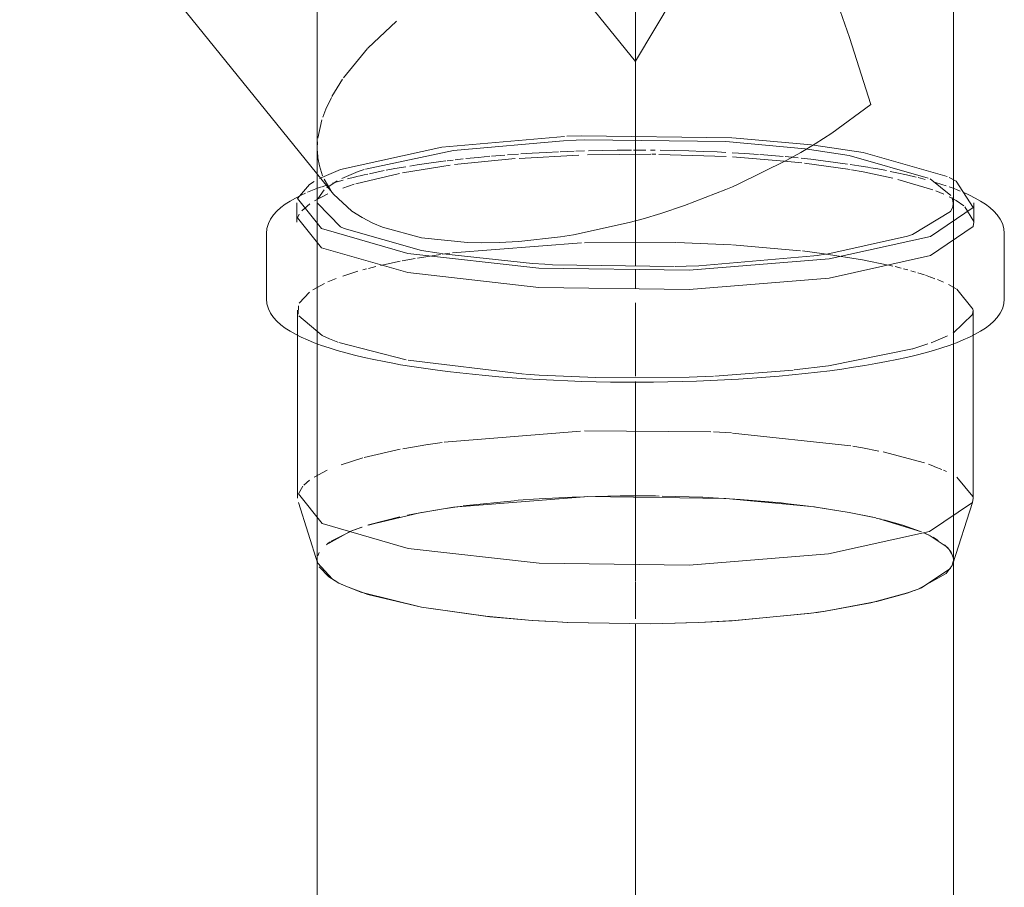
# Model space of a CAD drawing. Header units: millimetres. Extents: x -121 to 29920, y 1231 to 31888.
# Tile 96 of 106: x 9263 to 9434, y 15571 to 15721. Entities that reach past the tile are written whole.
import ezdxf

# ---------------------------------------------------------------- set-up
doc = ezdxf.new("R2010")
doc.units = ezdxf.units.MM
doc.linetypes.add('ADSK_Осевая', pattern=[700, 500, -100, 0, -100])
doc.layers.add('P-PIPE-____-CNTR', color=3, linetype='ADSK_Осевая', lineweight=20)
doc.layers.add('P-PIPE-____-OTLN', color=3, linetype='Continuous', lineweight=20)

# ---------------------------------------------------------------- blocks, each defined once
blk = doc.blocks.new('ADSK_ППР_Крестовина одноплоскостная канализационная - Одноплоскостная-V19-3D severage Left')
at = {"layer": 'P-PIPE-____-OTLN', "color": 22}
for p, q in [((-15360.1, 15627.79), (-15360.1, 15845.25)), ((-15521.57, 15758.09), (-15467.29, 15691.05)), ((-15470.1, 15696.99), (-15470.1, 15627.79)), ((-15473.65, 15689.5), (-15473.65, 15686.17)), ((-15356.55, 15686.17), (-15356.55, 15689.5)), ((-15466.09, 15685.35), (-15465.48, 15685.06)), ((-15478.9, 15684.21), (-15478.9, 15672.95)), ((-15368.06, 15683.77), (-15367.19, 15684.07)), ((-15351.3, 15672.95), (-15351.3, 15684.21)), ((-15473.5, 15670.99), (-15473.5, 15638.47)), ((-15356.7, 15638.47), (-15356.7, 15670.99)), ((-15473.38, 15637.71), (-15469.99, 15627.08)), ((-15360.22, 15627.08), (-15356.82, 15637.71)), ((-15466.09, 15623.64), (-15465.18, 15623.21)), ((-15368.08, 15622.05), (-15367.19, 15622.36))]:
    blk.add_line(p, q, dxfattribs=at)
at = {"layer": 'P-PIPE-____-OTLN', "color": 9}
for p, q in [((-15470.1, 15755.72), (-15470.1, 15696.99)), ((-15470.06, 15700.06), (-15470.1, 15698.98)), ((-15386.51, 15698.23), (-15384.03, 15699.71)), ((-15378.12, 15697.69), (-15385.71, 15698.84)), ((-15375.73, 15698.22), (-15384.24, 15699.51)), ((-15364.46, 15693.82), (-15378.12, 15697.69)), ((-15361.18, 15694.09), (-15375.73, 15698.22)), ((-15470.63, 15693.24), (-15471.44, 15692.71)), ((-15468.93, 15693.63), (-15467.78, 15691.68)), ((-15360.54, 15690.81), (-15364.12, 15693.65)), ((-15359.62, 15693.26), (-15360.83, 15693.92)), ((-15468.91, 15691.76), (-15469.99, 15690.21)), ((-15399.45, 15691.82), (-15398.32, 15692.3)), ((-15360.12, 15689.54), (-15360.34, 15690.43)), ((-15358.31, 15689), (-15359.65, 15689.94)), ((-15471.4, 15689.37), (-15472.8, 15688.14)), ((-15470.09, 15689.46), (-15466.09, 15685.35)), ((-15356.57, 15686.27), (-15358.12, 15688.83)), ((-15473.22, 15687.58), (-15473.53, 15686.93)), ((-15462.33, 15686.97), (-15460.5, 15686.03)), ((-15413.76, 15686.78), (-15410.68, 15687.7)), ((-15367.19, 15684.07), (-15360.63, 15688)), ((-15465.48, 15685.06), (-15452.09, 15681.31)), ((-15428.06, 15683.65), (-15425.82, 15684.01)), ((-15381.99, 15680.67), (-15368.06, 15683.77)), ((-15441.66, 15682.59), (-15438.64, 15682.64)), ((-15452.09, 15681.31), (-15449.02, 15680.81)), ((-15448.94, 15680.79), (-15432.89, 15679.03)), ((-15404.15, 15678.66), (-15384.24, 15680.34)), ((-15429.45, 15678.82), (-15408.41, 15678.52)), ((-15356.71, 15671.1), (-15359.53, 15674.6)), ((-15471.43, 15674.09), (-15473.22, 15672.15)), ((-15473.38, 15671.74), (-15473.39, 15670.25)), ((-15363.92, 15665.33), (-15361.1, 15666.51)), ((-15466.35, 15665.35), (-15454.72, 15662.36)), ((-15367.14, 15664.29), (-15364.51, 15665.12)), ((-15454.37, 15662.29), (-15434.28, 15659.89)), ((-15401.37, 15659.57), (-15387.8, 15660.6)), ((-15473.38, 15639.22), (-15472.6, 15640.53)), ((-15472.45, 15640.69), (-15471.43, 15641.57)), ((-15359.53, 15642.08), (-15356.72, 15638.73)), ((-15360.12, 15627.55), (-15360.34, 15626.79)), ((-15360.22, 15627.08), (-15360.1, 15627.79)), ((-15360.17, 15628.32), (-15360.1, 15627.79)), ((-15469.78, 15626.6), (-15468.12, 15624.84)), ((-15365.57, 15622.98), (-15360.62, 15626.27)), ((-15468.1, 15624.83), (-15466.73, 15623.98)), ((-15465.19, 15623.22), (-15466.36, 15623.78)), ((-15465.18, 15623.21), (-15462.39, 15622.14)), ((-15462.37, 15622.13), (-15452.09, 15619.6)), ((-15373.37, 15620.58), (-15368.08, 15622.05)), ((-15367.05, 15622.41), (-15368.06, 15622.06)), ((-15366.83, 15622.49), (-15365.58, 15622.97)), ((-15382.2, 15618.92), (-15373.38, 15620.58)), ((-15452.09, 15619.6), (-15440.95, 15618.02)), ((-15397.88, 15617.28), (-15385.19, 15618.51)), ((-15385.18, 15618.51), (-15384.26, 15618.63)), ((-15383.56, 15618.73), (-15384.24, 15618.63)), ((-15382.24, 15618.92), (-15383.49, 15618.74)), ((-15440.93, 15618.02), (-15432.96, 15617.32)), ((-15429.45, 15617.11), (-15432.91, 15617.32)), ((-15429.42, 15617.11), (-15426.86, 15616.98)), ((-15426.85, 15616.98), (-15412.5, 15616.74)), ((-15412.48, 15616.74), (-15408.25, 15616.81)), ((-15406.37, 15616.87), (-15408.2, 15616.81)), ((-15404.15, 15616.95), (-15406.26, 15616.87)), ((-15404.1, 15616.95), (-15397.89, 15617.28))]:
    blk.add_line(p, q, dxfattribs=at)
at = {"layer": 'P-PIPE-____-OTLN', "color": 10}
for p, q in [((-15456.38, 15720.96), (-15461.37, 15716.28)), ((-15461.42, 15716.23), (-15465.59, 15711.16)), ((-15465.74, 15710.94), (-15467.58, 15707.94)), ((-15469.31, 15703.87), (-15470, 15700.69)), ((-15384.64, 15699.56), (-15398.33, 15700.79)), ((-15470.09, 15698.44), (-15470, 15697.33)), ((-15428.12, 15698.37), (-15425.68, 15698.46)), ((-15425.37, 15698.47), (-15423.87, 15698.52)), ((-15415.44, 15698.64), (-15413.29, 15698.64)), ((-15412.47, 15698.63), (-15411.66, 15698.62)), ((-15447.67, 15696.79), (-15446.62, 15696.92)), ((-15435.86, 15697.17), (-15446.37, 15696.13)), ((-15446.26, 15696.96), (-15444.87, 15697.12)), ((-15439.96, 15697.6), (-15437.65, 15697.79)), ((-15437.22, 15697.83), (-15435.31, 15697.97)), ((-15424.86, 15697.79), (-15435.22, 15697.22)), ((-15412.41, 15697.93), (-15423.38, 15697.83)), ((-15411.57, 15697.92), (-15412.26, 15697.93)), ((-15399.39, 15697.52), (-15411.04, 15697.91)), ((-15389.35, 15696.74), (-15398.33, 15697.46)), ((-15386.32, 15696.42), (-15389.35, 15696.74)), ((-15389.2, 15697.51), (-15388.06, 15697.4)), ((-15388.06, 15697.4), (-15386.96, 15697.29)), ((-15466.11, 15695.28), (-15469.72, 15693.75)), ((-15377.96, 15695.27), (-15385.88, 15696.36)), ((-15375.73, 15694.89), (-15377.75, 15695.23)), ((-15374.39, 15695.6), (-15373.19, 15695.38)), ((-15371.66, 15695.09), (-15373.19, 15695.38)), ((-15466.67, 15693.32), (-15468.48, 15692.13)), ((-15455.87, 15694.61), (-15463.45, 15692.81)), ((-15370.6, 15693.8), (-15375.73, 15694.89)), ((-15363.66, 15691.79), (-15369.7, 15693.59)), ((-15365.01, 15693.57), (-15366.21, 15693.88)), ((-15470.04, 15692.04), (-15469.4, 15692.28)), ((-15469.27, 15692.32), (-15468.5, 15692.58)), ((-15463.71, 15692.73), (-15465.71, 15692.09)), ((-15361.73, 15691.01), (-15363.14, 15691.59)), ((-15360.17, 15692.04), (-15360.81, 15692.28)), ((-15468.27, 15691.1), (-15470.61, 15689.89)), ((-15359.65, 15689.94), (-15360.83, 15690.59)), ((-15424.41, 15682.59), (-15446.75, 15680.86)), ((-15408.1, 15682.65), (-15423.87, 15682.6)), ((-15398.48, 15682.25), (-15408.01, 15682.65)), ((-15386.54, 15681.24), (-15398.33, 15682.24)), ((-15453.18, 15679.9), (-15455.43, 15679.49)), ((-15448.81, 15680.58), (-15452.76, 15679.97)), ((-15447.21, 15680.8), (-15448.51, 15680.63)), ((-15382.48, 15680.73), (-15386.21, 15681.2)), ((-15375.83, 15679.68), (-15382.48, 15680.73)), ((-15371.37, 15678.77), (-15375.83, 15679.68)), ((-15461.62, 15678.09), (-15462.23, 15677.93)), ((-15459.98, 15678.51), (-15461.26, 15678.19)), ((-15455.77, 15679.42), (-15459.18, 15678.69)), ((-15370.55, 15678.58), (-15371.24, 15678.75)), ((-15369.15, 15678.24), (-15370.15, 15678.49)), ((-15367.97, 15677.92), (-15368.76, 15678.14)), ((-15466.86, 15676.43), (-15468.28, 15675.84)), ((-15463.08, 15677.69), (-15465.68, 15676.86)), ((-15366.66, 15677.55), (-15367.48, 15677.79)), ((-15365.1, 15677.06), (-15366.27, 15677.43)), ((-15364.05, 15676.69), (-15364.91, 15676.99)), ((-15363.29, 15676.41), (-15364.01, 15676.68)), ((-15361.8, 15675.79), (-15362.87, 15676.24)), ((-15468.86, 15675.58), (-15470.88, 15674.47)), ((-15359.61, 15674.65), (-15360.97, 15675.4)), ((-15467.98, 15666), (-15466.53, 15665.42)), ((-15448.15, 15648.15), (-15424.61, 15650.06)), ((-15423.87, 15650.08), (-15402.04, 15649.92)), ((-15401.61, 15649.9), (-15398.48, 15649.73)), ((-15398.33, 15649.72), (-15377.83, 15647.51)), ((-15455.32, 15646.99), (-15450.98, 15647.74)), ((-15450.93, 15647.75), (-15448.51, 15648.1)), ((-15377.47, 15647.45), (-15375.83, 15647.16)), ((-15462.02, 15645.46), (-15455.77, 15646.9)), ((-15375.83, 15647.16), (-15373.01, 15646.61)), ((-15372.24, 15646.45), (-15365.1, 15644.54)), ((-15465.98, 15644.23), (-15462.23, 15645.41)), ((-15364.43, 15644.31), (-15363.38, 15643.92)), ((-15363.29, 15643.89), (-15362.1, 15643.4)), ((-15470.62, 15642.11), (-15468.38, 15643.28)), ((-15361.8, 15643.27), (-15361.32, 15643.04)), ((-15426.05, 15638.63), (-15422.01, 15638.77)), ((-15411.63, 15638.83), (-15411.01, 15638.82)), ((-15445.97, 15636.95), (-15444.89, 15637.09)), ((-15444.85, 15637.1), (-15435.48, 15638.07)), ((-15435.35, 15638.08), (-15431.86, 15638.33)), ((-15431.74, 15638.34), (-15426.05, 15638.63)), ((-15400.75, 15638.47), (-15396.95, 15638.23)), ((-15388.7, 15637.5), (-15385.15, 15637.07)), ((-15452.13, 15635.97), (-15461.34, 15633.78)), ((-15454.53, 15635.5), (-15452.66, 15635.87)), ((-15452.37, 15635.93), (-15447.96, 15636.66)), ((-15447.81, 15636.68), (-15445.97, 15636.95)), ((-15384.22, 15636.94), (-15378.12, 15635.98)), ((-15378.12, 15635.98), (-15383.85, 15636.89)), ((-15373.53, 15635.04), (-15378.12, 15635.98)), ((-15378.12, 15635.98), (-15374.02, 15635.14)), ((-15461.22, 15633.82), (-15455.81, 15635.23)), ((-15373.46, 15635.02), (-15372.57, 15634.8)), ((-15365.61, 15632.62), (-15372.92, 15634.89)), ((-15464.64, 15632.6), (-15468.57, 15630.38)), ((-15467.69, 15631.03), (-15464.48, 15632.66)), ((-15464, 15632.86), (-15463.37, 15633.09)), ((-15463.37, 15633.09), (-15462.41, 15633.43)), ((-15364.32, 15632.04), (-15365.2, 15632.44)), ((-15365.19, 15632.43), (-15364.1, 15631.93)), ((-15361.19, 15629.98), (-15364.12, 15631.94)), ((-15468.39, 15630.53), (-15467.85, 15630.92)), ((-15363.63, 15631.69), (-15362.72, 15631.16)), ((-15361.63, 15630.37), (-15360.9, 15629.66)), ((-15469.75, 15629.04), (-15469.99, 15628.5)), ((-15360.5, 15629.11), (-15361.14, 15629.93)), ((-15360.88, 15629.64), (-15360.2, 15628.43)), ((-15360.11, 15628), (-15360.49, 15629.09))]:
    blk.add_line(p, q, dxfattribs=at)
at = {"layer": 'P-PIPE-____-OTLN', "color": 22}
for points in [[(-15374.39, 15706.55, 0), (-15378.07, 15718.1, 0), (-15382.11, 15729.7, 0), (-15384.96, 15737.32, 0)], [(-15384.03, 15699.71, 0), (-15381.15, 15701.56, 0), (-15374.39, 15706.55, 0)], [(-15398.32, 15692.3, 0), (-15397.45, 15692.68, 0), (-15388.89, 15696.89, 0), (-15386.51, 15698.23, 0)], [(-15454.47, 15680.78, 0), (-15431.77, 15678.21, 0), (-15405.77, 15677.87, 0), (-15381.61, 15679.84, 0), (-15364.09, 15683.72, 0), (-15356.67, 15688.74, 0), (-15359.62, 15693.26, 0)], [(-15471.44, 15692.71, 0), (-15473.53, 15690.26, 0), (-15469.38, 15685.08, 0), (-15454.47, 15680.78, 0)], [(-15410.68, 15687.7, 0), (-15406.62, 15689.05, 0), (-15399.45, 15691.82, 0)], [(-15478.9, 15684.21, 0), (-15478.81, 15685.1, 0), (-15478.56, 15685.95, 0), (-15478.17, 15686.73, 0), (-15477.67, 15687.44, 0), (-15477.08, 15688.1, 0), (-15476.4, 15688.71, 0), (-15475.64, 15689.29, 0), (-15474.8, 15689.83, 0), (-15473.88, 15690.36, 0), (-15472.88, 15690.86, 0), (-15472.17, 15691.18, 0)], [(-15467.29, 15691.05, 0), (-15464.12, 15688.11, 0), (-15462.33, 15686.97, 0)], [(-15351.3, 15684.21, 0), (-15351.39, 15685.1, 0), (-15351.64, 15685.95, 0), (-15352.03, 15686.73, 0), (-15352.53, 15687.44, 0), (-15353.13, 15688.1, 0), (-15353.8, 15688.71, 0), (-15354.56, 15689.29, 0), (-15355.4, 15689.83, 0), (-15356.32, 15690.36, 0), (-15357.32, 15690.86, 0), (-15358.4, 15691.35, 0)], [(-15360.63, 15688, 0), (-15360.22, 15688.79, 0), (-15360.12, 15689.49, 0)], [(-15473.53, 15686.93, 0), (-15469.38, 15681.75, 0), (-15454.47, 15677.45, 0)], [(-15425.82, 15684.01, 0), (-15416.17, 15686.12, 0), (-15413.76, 15686.78, 0)], [(-15460.5, 15686.03, 0), (-15458.83, 15685.33, 0), (-15452.09, 15683.49, 0)], [(-15454.47, 15677.45, 0), (-15431.77, 15674.88, 0), (-15405.77, 15674.54, 0), (-15381.61, 15676.51, 0), (-15364.09, 15680.39, 0), (-15356.67, 15685.41, 0), (-15356.57, 15686.16, 0)], [(-15452.09, 15683.49, 0), (-15444.12, 15682.64, 0), (-15441.66, 15682.59, 0)], [(-15438.64, 15682.64, 0), (-15435.25, 15682.83, 0), (-15428.06, 15683.65, 0)], [(-15384.24, 15680.34, 0), (-15383.65, 15680.43, 0), (-15382.24, 15680.63, 0)], [(-15432.89, 15679.03, 0), (-15430.76, 15678.9, 0), (-15429.45, 15678.82, 0)], [(-15408.2, 15678.53, 0), (-15406.34, 15678.58, 0), (-15404.15, 15678.66, 0)], [(-15478.9, 15672.95, 0), (-15478.81, 15672.06, 0), (-15478.56, 15671.21, 0), (-15478.17, 15670.43, 0), (-15477.67, 15669.72, 0), (-15477.08, 15669.06, 0), (-15476.4, 15668.45, 0), (-15475.64, 15667.87, 0), (-15474.8, 15667.33, 0), (-15473.88, 15666.8, 0), (-15472.88, 15666.3, 0), (-15471.8, 15665.81, 0), (-15470.64, 15665.34, 0), (-15469.4, 15664.88, 0), (-15468.07, 15664.44, 0), (-15466.67, 15664.01, 0), (-15465.19, 15663.59, 0), (-15463.64, 15663.19, 0), (-15462.01, 15662.8, 0), (-15460.31, 15662.43, 0), (-15458.54, 15662.07, 0), (-15457.02, 15661.78, 0)], [(-15351.3, 15672.95, 0), (-15351.39, 15672.06, 0), (-15351.64, 15671.21, 0), (-15352.03, 15670.43, 0), (-15352.53, 15669.72, 0), (-15353.13, 15669.06, 0), (-15353.8, 15668.45, 0), (-15354.56, 15667.87, 0), (-15355.4, 15667.33, 0), (-15356.32, 15666.8, 0), (-15357.32, 15666.3, 0), (-15358.4, 15665.81, 0), (-15359.57, 15665.34, 0), (-15360.81, 15664.88, 0), (-15362.13, 15664.44, 0), (-15363.53, 15664.01, 0), (-15365.01, 15663.59, 0), (-15366.57, 15663.19, 0), (-15368.19, 15662.8, 0), (-15369.89, 15662.43, 0), (-15371.66, 15662.07, 0), (-15373.5, 15661.72, 0), (-15375.4, 15661.39, 0), (-15377.36, 15661.08, 0), (-15379.38, 15660.78, 0), (-15381.46, 15660.5, 0), (-15383.58, 15660.24, 0), (-15385.76, 15659.99, 0), (-15387.98, 15659.77, 0), (-15390.25, 15659.56, 0), (-15392.55, 15659.37, 0), (-15394.89, 15659.19, 0), (-15397.26, 15659.04, 0), (-15399.66, 15658.91, 0), (-15402.09, 15658.79, 0), (-15404.53, 15658.7, 0), (-15406.99, 15658.62, 0), (-15409.46, 15658.57, 0), (-15411.94, 15658.53, 0), (-15414.43, 15658.52, 0), (-15416.92, 15658.52, 0), (-15419.4, 15658.54, 0), (-15421.88, 15658.59, 0), (-15424.35, 15658.65, 0), (-15426.8, 15658.74, 0), (-15429.24, 15658.84, 0), (-15431.65, 15658.97, 0), (-15434.04, 15659.11, 0), (-15436.39, 15659.27, 0), (-15438.72, 15659.45, 0), (-15441, 15659.65, 0), (-15443.25, 15659.87, 0), (-15445.45, 15660.1, 0), (-15447.61, 15660.36, 0), (-15449.71, 15660.63, 0), (-15451.76, 15660.92, 0), (-15453.76, 15661.22, 0), (-15455.69, 15661.54, 0), (-15457.02, 15661.78, 0)], [(-15454.37, 15629.77, 0), (-15469.24, 15634.06, 0), (-15473.38, 15639.22, 0)], [(-15356.7, 15638.47, 0), (-15356.82, 15637.71, 0), (-15364.22, 15632.7, 0), (-15381.7, 15628.83, 0), (-15405.79, 15626.87, 0), (-15431.73, 15627.2, 0), (-15454.37, 15629.77, 0)], [(-15466.36, 15623.78, 0), (-15467.49, 15624.42, 0), (-15470.04, 15627.26, 0), (-15470.1, 15627.79, 0)], [(-15360.41, 15626.62, 0), (-15360.22, 15627.08, 0), (-15360.22, 15627.08, 0)], [(-15360.34, 15626.79, 0), (-15361.36, 15625.44, 0), (-15366.21, 15622.72, 0), (-15367.05, 15622.41, 0)], [(-15452.09, 15619.6, 0), (-15461.36, 15621.81, 0), (-15465.19, 15623.22, 0)], [(-15368.06, 15622.06, 0), (-15374.39, 15620.35, 0), (-15382.24, 15618.92, 0)], [(-15432.91, 15617.32, 0), (-15440.29, 15617.95, 0), (-15452.09, 15619.6, 0)], [(-15384.24, 15618.63, 0), (-15385.35, 15618.48, 0), (-15398.34, 15617.25, 0), (-15404.15, 15616.95, 0)], [(-15384.26, 15618.63, 0), (-15383.65, 15618.71, 0), (-15382.2, 15618.92, 0)], [(-15432.96, 15617.32, 0), (-15430.76, 15617.18, 0), (-15429.42, 15617.11, 0)], [(-15408.2, 15616.81, 0), (-15412.47, 15616.74, 0), (-15426.78, 15616.98, 0), (-15429.45, 15617.11, 0)], [(-15408.25, 15616.81, 0), (-15406.34, 15616.87, 0), (-15404.1, 15616.95, 0)]]:
    blk.add_polyline3d(points, dxfattribs=at)
at = {"layer": 'P-PIPE-____-OTLN', "color": 10}
for points in [[(-15467.66, 15707.77, 0), (-15468.64, 15705.7, 0), (-15469.15, 15704.35, 0)], [(-15427.37, 15701.02, 0), (-15448.59, 15699.16, 0), (-15466.08, 15695.29, 0)], [(-15426.91, 15700.31, 0), (-15446.56, 15698.58, 0), (-15461.78, 15695.35, 0)], [(-15398.43, 15700.79, 0), (-15424.44, 15701.13, 0), (-15426.94, 15701.04, 0)], [(-15385.71, 15698.84, 0), (-15399.44, 15700.11, 0), (-15423.87, 15700.43, 0), (-15426.78, 15700.31, 0)], [(-15434.93, 15697.99, 0), (-15432.94, 15698.12, 0), (-15430.54, 15698.25, 0), (-15428.42, 15698.35, 0)], [(-15423.22, 15698.54, 0), (-15420.74, 15698.59, 0), (-15418.26, 15698.63, 0), (-15415.77, 15698.64, 0)], [(-15410.8, 15698.62, 0), (-15408.32, 15698.57, 0), (-15405.86, 15698.51, 0), (-15403.4, 15698.42, 0), (-15400.97, 15698.32, 0), (-15399.44, 15698.24, 0)], [(-15454.08, 15695.88, 0), (-15452.85, 15696.08, 0), (-15450.83, 15696.38, 0), (-15448.75, 15696.66, 0), (-15447.87, 15696.77, 0)], [(-15444.44, 15697.17, 0), (-15442.22, 15697.39, 0), (-15440.29, 15697.57, 0)], [(-15398.34, 15698.18, 0), (-15396.17, 15698.05, 0), (-15393.81, 15697.89, 0)], [(-15393.55, 15697.87, 0), (-15391.49, 15697.71, 0), (-15389.54, 15697.54, 0)], [(-15386.45, 15697.24, 0), (-15384.75, 15697.06, 0), (-15382.6, 15696.8, 0), (-15380.49, 15696.53, 0), (-15378.44, 15696.24, 0)], [(-15461.97, 15695.29, 0), (-15463.02, 15694.93, 0), (-15465.86, 15693.75, 0)], [(-15461.06, 15694.57, 0), (-15460.31, 15694.73, 0), (-15458.54, 15695.09, 0)], [(-15458.2, 15695.16, 0), (-15456.71, 15695.44, 0), (-15454.81, 15695.77, 0)], [(-15447.14, 15696.03, 0), (-15448.59, 15695.83, 0), (-15455.35, 15694.71, 0)], [(-15377.98, 15696.17, 0), (-15376.45, 15695.94, 0), (-15374.52, 15695.62, 0)], [(-15366.57, 15693.97, 0), (-15368.19, 15694.36, 0), (-15369.89, 15694.73, 0), (-15371.04, 15694.97, 0)], [(-15467.49, 15692.9, 0), (-15466.67, 15693.15, 0), (-15465.6, 15693.45, 0)], [(-15464.88, 15693.65, 0), (-15463.64, 15693.97, 0), (-15463.02, 15694.12, 0)], [(-15462.91, 15694.14, 0), (-15462.01, 15694.36, 0), (-15461.36, 15694.5, 0)], [(-15361.36, 15692.46, 0), (-15362.13, 15692.72, 0), (-15363.21, 15693.05, 0)], [(-15422.01, 15638.77, 0), (-15417.74, 15638.84, 0), (-15411.67, 15638.83, 0)], [(-15410.46, 15638.81, 0), (-15403.43, 15638.6, 0), (-15400.75, 15638.47, 0)], [(-15423.87, 15638.71, 0), (-15446.56, 15636.87, 0), (-15452, 15636, 0)], [(-15384.11, 15636.93, 0), (-15399.44, 15638.4, 0), (-15423.39, 15638.73, 0)], [(-15396.95, 15638.23, 0), (-15389.91, 15637.63, 0), (-15388.76, 15637.5, 0)], [(-15372.14, 15634.7, 0), (-15368.84, 15633.77, 0), (-15365.8, 15632.69, 0)], [(-15462.35, 15633.45, 0), (-15463.02, 15633.22, 0), (-15464.59, 15632.62, 0)]]:
    blk.add_polyline3d(points, dxfattribs=at)
at = {"layer": 'P-PIPE-____-OTLN', "color": 9}
for points in [[(-15470, 15697.33, 0), (-15469.74, 15695.91, 0), (-15469.18, 15694.21, 0)], [(-15471.8, 15691.35, 0), (-15470.64, 15691.82, 0), (-15470.04, 15692.04, 0)], [(-15358.94, 15691.56, 0), (-15359.57, 15691.82, 0), (-15360.17, 15692.04, 0)], [(-15473.28, 15669.96, 0), (-15469.24, 15666.58, 0), (-15467.98, 15666, 0)], [(-15360.17, 15667, 0), (-15356.82, 15670.23, 0), (-15356.7, 15670.96, 0)], [(-15387.64, 15660.62, 0), (-15381.7, 15661.35, 0), (-15367.2, 15664.27, 0)], [(-15434.07, 15659.88, 0), (-15431.73, 15659.73, 0), (-15421.95, 15659.32, 0)], [(-15421.91, 15659.32, 0), (-15405.79, 15659.39, 0), (-15401.61, 15659.56, 0)]]:
    blk.add_polyline3d(points, dxfattribs=at)

msp = doc.modelspace()

# ---------------------------------------------------------------- linework, layer by layer
at = {"layer": 'P-PIPE-____-CNTR', "color": 10}
for p, q in [((9369.79, 15686.45), (9369.79, 15801.29)), ((9369.79, 15713.99), (9332.8, 15759.68)), ((9369.81, 15714.02), (9393.24, 15753.35)), ((9369.79, 15674.66), (9369.79, 15677.99)), ((9369.79, 15659.55), (9369.79, 15672.24)), ((9369.79, 15627.79), (9369.79, 15658.64)), ((9369.79, 15624.04), (9369.79, 15627.79)), ((9369.79, 15624.04), (9369.79, 15627.79)), ((9369.79, 15617.56), (9369.79, 15623.92)), ((9369.79, 15617.56), (9369.79, 15623.92))]:
    msp.add_line(p, q, dxfattribs=at)
at = {"layer": 'P-PIPE-____-CNTR', "color": 9}
for p, q in [((9369.79, 15678.69), (9369.79, 15686.45)), ((9369.79, 12564.95), (9369.79, 15616.78)), ((9369.79, 12565.55), (9369.79, 15616.78))]:
    msp.add_line(p, q, dxfattribs=at)
at = {"layer": 'P-PIPE-____-OTLN', "color": 10}
for p, q in [((9362.88, 15638.77), (9358.84, 15638.63)), ((9373.88, 15638.82), (9373.26, 15638.83)), ((9340, 15637.09), (9338.93, 15636.95)), ((9349.41, 15638.07), (9340.04, 15637.1)), ((9353.03, 15638.33), (9349.55, 15638.08)), ((9358.84, 15638.63), (9353.16, 15638.34)), ((9387.94, 15638.23), (9384.14, 15638.47)), ((9399.74, 15637.07), (9396.2, 15637.5)), ((9332.28, 15635.88), (9330.4, 15635.51)), ((9336.95, 15636.67), (9332.58, 15635.94)), ((9338.93, 15636.95), (9337.1, 15636.69)), ((9406.77, 15635.98), (9400.67, 15636.94)), ((9410.88, 15635.14), (9406.77, 15635.98)), ((9329.08, 15635.23), (9323.65, 15633.81)), ((9412.32, 15634.8), (9411.43, 15635.02)), ((9320.41, 15632.66), (9317.21, 15631.03)), ((9321.52, 15633.09), (9320.9, 15632.86)), ((9322.47, 15633.43), (9321.52, 15633.09)), ((9420.79, 15631.93), (9419.71, 15632.43)), ((9317.05, 15630.92), (9316.51, 15630.53)), ((9422.17, 15631.16), (9421.27, 15631.69)), ((9423.99, 15629.66), (9423.27, 15630.37)), ((9424.7, 15628.43), (9424.01, 15629.64))]:
    msp.add_line(p, q, dxfattribs=at)
at = {"layer": 'P-PIPE-____-OTLN', "color": 22}
for p, q in [((9314.79, 15627.79), (9314.79, 12545.38)), ((9424.79, 12514.76), (9424.79, 15627.79)), ((9410.5, 15620.35), (9416.84, 15622.06)), ((9402.63, 15618.91), (9410.5, 15620.35))]:
    msp.add_line(p, q, dxfattribs=at)
at = {"layer": 'P-PIPE-____-OTLN', "color": 9}
for p, q in [((9424.56, 15626.79), (9424.77, 15627.55)), ((9424.79, 15627.79), (9424.73, 15628.32)), ((9318.53, 15623.78), (9319.7, 15623.22)), ((9416.84, 15622.06), (9417.84, 15622.41)), ((9400.65, 15618.63), (9401.32, 15618.72)), ((9401.39, 15618.73), (9402.63, 15618.91)), ((9351.98, 15617.32), (9355.44, 15617.11)), ((9376.69, 15616.81), (9378.52, 15616.87)), ((9378.64, 15616.87), (9380.74, 15616.95))]:
    msp.add_line(p, q, dxfattribs=at)
at = {"layer": 'P-PIPE-____-OTLN', "color": 10}
for points in [[(9373.23, 15638.83, 0), (9367.16, 15638.84, 0), (9362.88, 15638.77, 0)], [(9384.14, 15638.47, 0), (9381.46, 15638.6, 0), (9374.44, 15638.81, 0)], [(9396.13, 15637.5, 0), (9394.98, 15637.63, 0), (9387.94, 15638.23, 0)], [(9419.09, 15632.69, 0), (9416.05, 15633.77, 0), (9412.75, 15634.7, 0)]]:
    msp.add_polyline3d(points, dxfattribs=at)
at = {"layer": 'P-PIPE-____-OTLN', "color": 22}
for points in [[(9314.79, 15627.79, 0), (9314.85, 15627.26, 0), (9317.41, 15624.42, 0), (9318.53, 15623.78, 0)], [(9417.84, 15622.41, 0), (9418.68, 15622.72, 0), (9423.54, 15625.44, 0), (9424.56, 15626.79, 0)], [(9319.7, 15623.22, 0), (9323.53, 15621.81, 0), (9332.8, 15619.6, 0)], [(9332.8, 15619.6, 0), (9344.6, 15617.95, 0), (9351.98, 15617.32, 0)], [(9380.74, 15616.95, 0), (9386.55, 15617.25, 0), (9399.54, 15618.48, 0), (9400.65, 15618.63, 0)], [(9355.44, 15617.11, 0), (9358.11, 15616.98, 0), (9372.42, 15616.74, 0), (9376.69, 15616.81, 0)]]:
    msp.add_polyline3d(points, dxfattribs=at)

# ---------------------------------------------------------------- block references
at = {"layer": 'P-PIPE-____-OTLN', "color": 10}
msp.add_blockref('ADSK_ППР_Крестовина одноплоскостная канализационная - Одноплоскостная-V19-3D severage Left', (24784.89, 0), dxfattribs=at)

doc.saveas('drawing.dxf')
